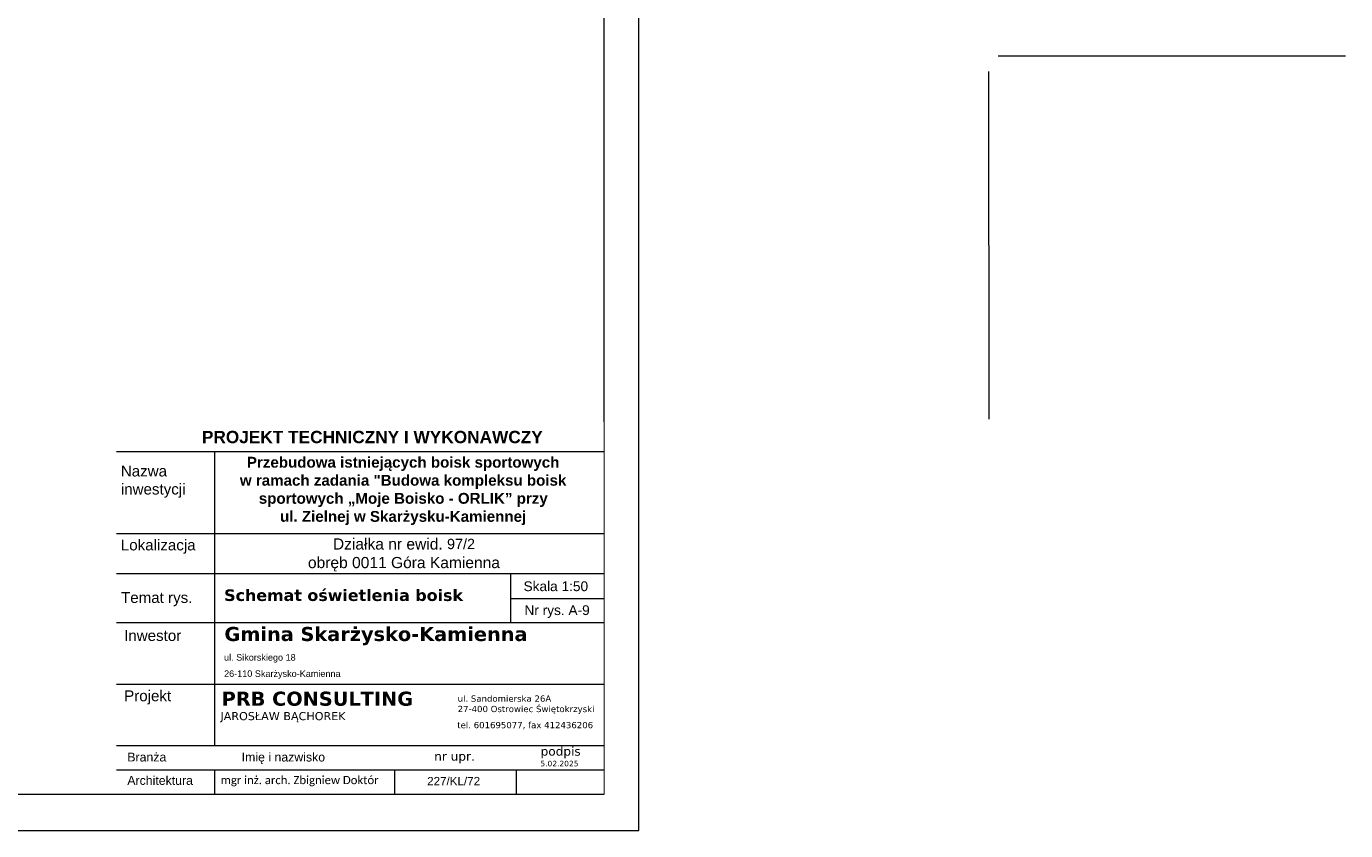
# Model space of a CAD drawing. Header units: millimetres. Extents: x 74583 to 75292, y 11361 to 11727.
# Tile 77 of 85: x 75231 to 75292, y 11653 to 11690. Entities that reach past the tile are written whole.
import ezdxf

# ---------------------------------------------------------------- set-up
doc = ezdxf.new("R2010")
doc.units = ezdxf.units.MM
doc.set_wipeout_variables(frame=1)
doc.layers.add('C00-00-00', color=7, linetype='Continuous')
doc.styles.add('do mapy w cm', font='verdana.TTF', dxfattribs={"height": 150})

msp = doc.modelspace()

# ---------------------------------------------------------------- linework, layer by layer
at = {"layer": 'C00-00-00', "lineweight": 0}
for points in [[(75259.765, 11727.249), (75154.725, 11727.249), (75154.725, 11652.989), (75259.765, 11652.989)], [(75258.146, 11654.65), (75211.833, 11654.65), (75158.811, 11654.65), (75158.811, 11725.601), (75210.976, 11725.601), (75258.146, 11725.601)]]:
    msp.add_lwpolyline(points, close=True, dxfattribs=at)
for points in [[(75276.359, 11688.756), (75292.415, 11688.767)], [(75275.944, 11671.98), (75275.933, 11688.036)]]:
    msp.add_lwpolyline(points, dxfattribs=at)

# ---------------------------------------------------------------- next in the draw order: wipeouts: each hides what was drawn before it
at = {"color": 250, "lineweight": 9}
msp.add_wipeout([(75235.646, 11671.855), (75258.146, 11671.855), (75258.146, 11654.65), (75235.646, 11654.65)], dxfattribs=at)

# ---------------------------------------------------------------- next in the draw order: wipeouts: each hides what was drawn before it
msp.add_wipeout([(75235.646, 11671.855), (75258.146, 11671.855), (75258.146, 11654.65), (75235.646, 11654.65)], dxfattribs=at)

# ---------------------------------------------------------------- next in the draw order: wipeouts: each hides what was drawn before it
msp.add_wipeout([(75235.646, 11671.855), (75258.146, 11671.855), (75258.146, 11654.65), (75235.646, 11654.65)], dxfattribs=at)

# ---------------------------------------------------------------- next in the draw order: linework, layer by layer
at = {"color": 7, "lineweight": 9}
for p, q in [((75258.146, 11670.473), (75235.646, 11670.473)), ((75240.166, 11670.473), (75240.166, 11656.91)), ((75258.146, 11666.698), (75235.646, 11666.698)), ((75258.146, 11664.838), (75235.646, 11664.838)), ((75258.146, 11664.838), (75235.646, 11664.838)), ((75258.146, 11664.838), (75235.646, 11664.838)), ((75258.146, 11664.838), (75235.646, 11664.838)), ((75240.166, 11664.838), (75240.166, 11659.17)), ((75253.86, 11662.578), (75253.86, 11664.838)), ((75253.86, 11663.708), (75258.146, 11663.708)), ((75258.146, 11662.578), (75235.646, 11662.578)), ((75258.146, 11662.578), (75235.646, 11662.578)), ((75258.146, 11659.731), (75235.646, 11659.731)), ((75258.146, 11656.91), (75235.646, 11656.91)), ((75258.146, 11656.91), (75235.646, 11656.91)), ((75258.146, 11655.78), (75235.646, 11655.78)), ((75258.146, 11655.78), (75235.646, 11655.78)), ((75258.146, 11655.78), (75235.646, 11655.78)), ((75258.146, 11655.78), (75235.646, 11655.78)), ((75240.173, 11655.78), (75240.173, 11654.65)), ((75248.474, 11655.78), (75248.474, 11654.65)), ((75254.107, 11655.78), (75254.107, 11654.65)), ((75258.146, 11654.65), (75235.646, 11654.65)), ((75258.146, 11654.65), (75235.646, 11654.65)), ((75258.146, 11654.65), (75235.646, 11654.65))]:
    msp.add_line(p, q, dxfattribs=at)

# ---------------------------------------------------------------- next in the draw order: texts
at = {"color": 7, "lineweight": 9, "attachment_point": 1, "style": 'do mapy w cm'}
for s, insert, char_height, width in [('{\\fArial|b1|i0|c238|p34;      PROJEKT TECHNICZNY I WYKONAWCZY}', (75238.256, 11671.446), 0.57, 17.96632), ('\\pxi-0.025144,l0.025144,qc,t0.025144;{\\fArial|b1|i0|c238|p34;\\C256;Przebudowa istniejących boisk sportowych \\Pw ramach zadania "Budowa kompleksu boisk sportowych „Moje Boisko - ORLIK” przy \\Pul. Zielnej w Skarżysku-Kamiennej }', (75239.925, 11670.246), 0.5, 17.9082), ('{\\fArial|b0|i0|c0|p34;Nazwa inwestycji}', (75235.839, 11669.84), 0.5, 4.25432), ('{\\fArial|b0|i0|c0|p34;Lokalizacja}', (75235.839, 11666.426), 0.5, 20.56945), ('\\A1;\\pxqc;{\\fArial|b0|i0|c238|p34;\\H1.0833x;Działka nr ewid. \\H0.923105x;97/2\\P\\H1.083159x;obręb 0011 Góra Kamienna\\P\\pi12.794,l0,q*;\\H0.92323x; }', (75241.564, 11666.48), 0.475, 14.70606), ('{\\fVerdana|b1|i0|c238|p34;\\H0.937324x;Schemat oświetlenia boisk}', (75240.612, 11664.125), 0.57, 13.04021), ('{\\fArial|b0|i0|c0|p34;\\C0;Skala 1:\\fArial|b0|i0|c238|p34;50}', (75254.441, 11664.497), 0.452, 3.51482), ('{\\fArial|b0|i0|c0|p34;Temat rys.}', (75235.848, 11663.999), 0.5, 20.56945), ('{\\fArial|b0|i0|c0|p34;\\C0;Nr rys. \\fArial|b0|i0|c238|p34;A-9}', (75254.482, 11663.393), 0.452, 4.32268), ('\\pxi0.070106;{\\fVerdana|b1|i0|c238|p34;\\C256;Gmina Skarżysko-Kamienna}', (75240.579, 11662.391), 0.65, 18.11337), ('{\\fArial|b0|i0|c0|p34;Inwestor}', (75235.991, 11662.245), 0.5, 20.56945), ('\\pxsm1.5;{\\fArial|b0|i0|c238|p32;\\H1.041667x;\\C256;ul. Sikorskiego 18\\P26-110 Skarżysko-Kamienna}', (75240.608, 11661.136), 0.288, 6.73947), ('{\\fArial|b0|i0|c0|p34;Projekt}', (75235.991, 11659.463), 0.5, 20.56945), ('{\\fVerdana|b1|i0|c238|p34;PRB CONSULTING}', (75240.497, 11659.404), 0.65, 17.32277), ('ul. Sandomierska 26A\\P27-400 Ostrowiec Świętokrzyski\\P^I ', (75251.398, 11659.228), 0.288, 6.73947), ('JAROSŁAW BĄCHOREK', (75240.439, 11658.463), 0.375, 9.12168), ('tel. 601695077, fax 412436206', (75251.38, 11658.005), 0.288, 6.73947), ('{\\fArial|b0|i0|c238|p34;Branża}', (75236.139, 11656.587), 0.4068, 3.84566), ('{\\fArial|b0|i0|c238|p34;Imię i nazwisko}', (75241.422, 11656.587), 0.4068, 6.74759), ('nr upr.', (75250.315, 11656.624), 0.4068, 3.42923), ('podpis', (75255.231, 11656.855), 0.4068, 2.35031), ('5.02.2025', (75255.221, 11656.211), 0.2518, 2.34652), ('{\\fArial|b0|i0|c238|p34;Architektura}', (75236.139, 11655.508), 0.4068, 5.33383), ('{\\fCalibri|b0|i0|c238|p34;\\C0;mgr inż. arch. Zbigniew Doktór }', (75240.453, 11655.511), 0.37667, 7.60939), ('{\\fArial|b0|i0|c238|p34;227/KL/72}', (75249.988, 11655.466), 0.3842, 6.81504)]:
    msp.add_mtext(s, dxfattribs=dict(at, insert=insert, char_height=char_height, width=width))

doc.saveas('drawing.dxf')
